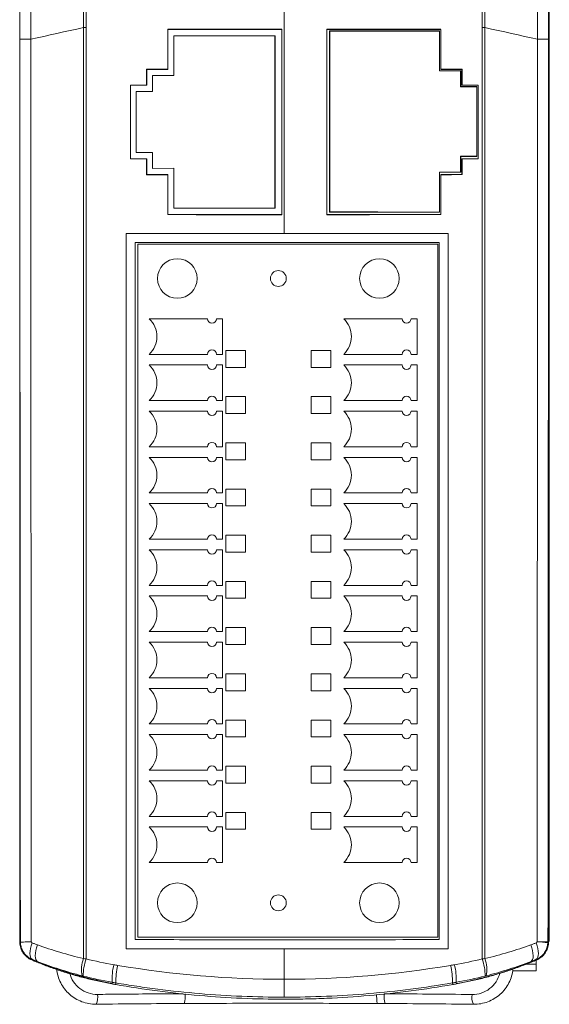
# Model space of a CAD drawing. Header units: millimetres. Extents: x 97 to 538, y 57 to 365.
# Tile 8 of 44: x 260 to 300, y 145 to 219. Entities that reach past the tile are written whole.
import ezdxf

# ---------------------------------------------------------------- set-up
doc = ezdxf.new("R2010")
doc.units = ezdxf.units.MM

msp = doc.modelspace()

# ---------------------------------------------------------------- linework, layer by layer
at = {"color": 7, "linetype": 'Continuous', "lineweight": 15}
for p, q in [((300.313, 223.267), (300.313, 149.355)), ((280.244, 202.992), (280.244, 219.775)), ((265.047, 218.59), (265.246, 218.59)), ((265.047, 148.049), (265.047, 218.59)), ((265.246, 218.59), (265.246, 148.032)), ((295.242, 148.032), (295.242, 218.59)), ((295.242, 218.59), (295.441, 218.59)), ((295.441, 218.59), (295.441, 148.049)), ((271.424, 218.455), (271.424, 215.43)), ((271.438, 218.441), (271.424, 218.455)), ((280.058, 218.447), (271.438, 218.441)), ((271.438, 218.441), (271.438, 215.416)), ((271.885, 217.971), (279.568, 217.962)), ((271.885, 214.946), (271.885, 217.971)), ((279.536, 217.962), (279.536, 204.906)), ((279.568, 217.962), (279.568, 204.906)), ((280.058, 218.447), (280.071, 218.459)), ((280.058, 204.421), (280.058, 218.447)), ((280.071, 204.409), (280.071, 218.459)), ((283.471, 218.458), (283.471, 204.409)), ((283.483, 218.447), (283.471, 218.458)), ((283.483, 218.447), (283.483, 204.421)), ((292.103, 218.441), (283.483, 218.447)), ((292.011, 218.334), (283.682, 218.329)), ((283.693, 218.317), (283.682, 218.329)), ((283.682, 218.329), (283.682, 204.605)), ((283.692, 204.615), (283.693, 218.317)), ((292.001, 218.323), (292.011, 218.334)), ((292.001, 218.323), (292.001, 215.298)), ((292.011, 215.309), (292.011, 218.334)), ((292.103, 218.441), (292.114, 218.452)), ((292.103, 215.416), (292.103, 218.441)), ((292.114, 215.427), (292.114, 218.452)), ((269.826, 215.429), (269.826, 214.229)), ((269.839, 215.415), (269.826, 215.429)), ((271.438, 215.416), (269.839, 215.415)), ((269.839, 215.415), (269.839, 214.215)), ((270.279, 214.948), (271.885, 214.946)), ((270.279, 213.748), (270.279, 214.948)), ((271.438, 215.416), (271.424, 215.43)), ((292.001, 215.298), (292.011, 215.309)), ((293.612, 215.31), (292.011, 215.309)), ((292.103, 215.416), (292.114, 215.427)), ((293.702, 215.415), (292.103, 215.416)), ((293.603, 215.3), (293.612, 215.31)), ((293.603, 215.3), (293.603, 214.1)), ((293.612, 214.11), (293.612, 215.31)), ((293.702, 215.415), (293.712, 215.425)), ((293.702, 214.215), (293.702, 215.415)), ((293.712, 214.225), (293.712, 215.425)), ((268.597, 214.227), (268.597, 208.64)), ((268.61, 214.215), (268.597, 214.227)), ((269.839, 214.215), (268.61, 214.215)), ((268.61, 214.215), (268.61, 208.653)), ((269.839, 214.215), (269.826, 214.229)), ((293.603, 214.1), (293.612, 214.11)), ((294.842, 214.11), (293.612, 214.11)), ((293.702, 214.215), (293.712, 214.225)), ((294.931, 214.215), (293.702, 214.215)), ((294.835, 214.102), (294.834, 208.83)), ((294.835, 214.102), (294.842, 214.11)), ((294.842, 208.823), (294.842, 214.11)), ((294.931, 214.215), (294.94, 214.224)), ((294.931, 208.653), (294.931, 214.215)), ((294.94, 208.644), (294.94, 214.224)), ((269.044, 213.749), (270.279, 213.748)), ((269.044, 209.118), (269.044, 213.749)), ((270.279, 209.12), (269.044, 209.118)), ((270.279, 207.92), (270.279, 209.12)), ((268.61, 208.653), (268.597, 208.64)), ((268.61, 208.653), (269.839, 208.652)), ((269.839, 208.652), (269.826, 208.639)), ((269.826, 208.639), (269.826, 207.439)), ((269.839, 208.652), (269.839, 207.452)), ((293.603, 208.832), (293.603, 207.632)), ((293.603, 208.832), (293.611, 208.824)), ((293.611, 207.624), (293.611, 208.824)), ((293.611, 208.824), (294.842, 208.823)), ((293.702, 208.652), (294.931, 208.653)), ((293.702, 207.452), (293.702, 208.652)), ((293.702, 208.652), (293.712, 208.643)), ((293.712, 207.443), (293.712, 208.643)), ((294.834, 208.83), (294.842, 208.823)), ((294.931, 208.653), (294.94, 208.644)), ((269.839, 207.452), (269.826, 207.439)), ((269.839, 207.452), (271.438, 207.451)), ((271.885, 207.922), (270.279, 207.92)), ((271.438, 207.451), (271.424, 207.438)), ((271.424, 207.438), (271.424, 204.413)), ((271.438, 207.451), (271.438, 204.426)), ((271.885, 204.897), (271.885, 207.922)), ((292.001, 207.634), (292.001, 204.609)), ((292.001, 207.634), (292.01, 207.625)), ((292.01, 207.625), (293.611, 207.624)), ((292.01, 204.6), (292.01, 207.625)), ((292.103, 207.451), (293.702, 207.452)), ((292.103, 204.426), (292.103, 207.451)), ((292.103, 207.451), (292.114, 207.441)), ((292.114, 204.416), (292.114, 207.441)), ((293.603, 207.632), (293.611, 207.624)), ((293.702, 207.452), (293.712, 207.443)), ((271.438, 204.426), (271.424, 204.413)), ((271.438, 204.426), (280.058, 204.421)), ((279.568, 204.906), (271.885, 204.897)), ((280.058, 204.421), (280.071, 204.409)), ((283.483, 204.421), (283.471, 204.409)), ((283.483, 204.421), (292.103, 204.426)), ((283.692, 204.615), (283.682, 204.605)), ((283.682, 204.605), (292.01, 204.6)), ((292.001, 204.609), (292.01, 204.6)), ((292.103, 204.426), (292.114, 204.416)), ((300.318, 205.068), (300.313, 205.068)), ((300.313, 204.616), (300.318, 204.616)), ((268.271, 202.992), (280.244, 202.992)), ((268.271, 148.792), (268.271, 202.992)), ((280.244, 202.992), (292.671, 202.992)), ((292.671, 202.992), (292.671, 148.792)), ((268.964, 149.486), (268.964, 202.298)), ((291.873, 202.177), (269.173, 202.177)), ((269.173, 202.177), (269.173, 149.677)), ((291.873, 149.677), (291.873, 202.177)), ((291.976, 202.298), (291.976, 149.486)), ((274.437, 196.524), (270.021, 196.524)), ((275.574, 196.524), (275.119, 196.524)), ((275.574, 193.825), (275.574, 196.524)), ((289.167, 196.524), (284.751, 196.524)), ((290.304, 196.524), (289.849, 196.524)), ((290.304, 193.825), (290.304, 196.524)), ((277.313, 194.123), (275.828, 194.123)), ((275.828, 194.123), (275.828, 192.844)), ((277.313, 192.844), (277.313, 194.123)), ((282.298, 194.123), (282.298, 192.844)), ((283.782, 194.123), (282.298, 194.123)), ((283.782, 192.844), (283.782, 194.123)), ((270.021, 193.825), (274.437, 193.825)), ((275.119, 193.825), (275.574, 193.825)), ((284.751, 193.825), (289.167, 193.825)), ((289.849, 193.825), (290.304, 193.825)), ((274.437, 193.024), (270.021, 193.024)), ((275.574, 193.024), (275.119, 193.024)), ((275.574, 190.325), (275.574, 193.024)), ((275.828, 192.844), (277.313, 192.844)), ((282.298, 192.844), (283.782, 192.844)), ((289.167, 193.024), (284.751, 193.024)), ((290.304, 193.024), (289.849, 193.024)), ((290.304, 190.325), (290.304, 193.024)), ((270.021, 190.325), (274.437, 190.325)), ((275.119, 190.325), (275.574, 190.325)), ((275.828, 190.623), (275.828, 189.344)), ((277.313, 190.623), (275.828, 190.623)), ((277.313, 189.344), (277.313, 190.623)), ((282.298, 190.623), (282.298, 189.344)), ((283.782, 190.623), (282.298, 190.623)), ((283.782, 189.344), (283.782, 190.623)), ((284.751, 190.325), (289.167, 190.325)), ((289.849, 190.325), (290.304, 190.325)), ((274.437, 189.524), (270.021, 189.524)), ((275.574, 189.524), (275.119, 189.524)), ((275.574, 186.825), (275.574, 189.524)), ((289.167, 189.524), (284.751, 189.524)), ((290.304, 189.524), (289.849, 189.524)), ((290.304, 186.825), (290.304, 189.524)), ((275.828, 189.344), (277.313, 189.344)), ((282.298, 189.344), (283.782, 189.344)), ((270.021, 186.825), (274.437, 186.825)), ((275.119, 186.825), (275.574, 186.825)), ((277.313, 187.123), (275.828, 187.123)), ((275.828, 187.123), (275.828, 185.844)), ((277.313, 185.844), (277.313, 187.123)), ((283.782, 187.123), (282.298, 187.123)), ((282.298, 187.123), (282.298, 185.844)), ((283.782, 185.844), (283.782, 187.123)), ((284.751, 186.825), (289.167, 186.825)), ((289.849, 186.825), (290.304, 186.825)), ((274.437, 186.024), (270.021, 186.024)), ((275.574, 186.024), (275.119, 186.024)), ((275.574, 183.325), (275.574, 186.024)), ((275.828, 185.844), (277.313, 185.844)), ((282.298, 185.844), (283.782, 185.844)), ((289.167, 186.024), (284.751, 186.024)), ((290.304, 186.024), (289.849, 186.024)), ((290.304, 183.325), (290.304, 186.024)), ((277.313, 183.623), (275.828, 183.623)), ((275.828, 183.623), (275.828, 182.344)), ((277.313, 182.344), (277.313, 183.623)), ((282.298, 183.623), (282.298, 182.344)), ((283.782, 183.623), (282.298, 183.623)), ((283.782, 182.344), (283.782, 183.623)), ((270.021, 183.325), (274.437, 183.325)), ((275.119, 183.325), (275.574, 183.325)), ((284.751, 183.325), (289.167, 183.325)), ((289.849, 183.325), (290.304, 183.325)), ((274.437, 182.524), (270.021, 182.524)), ((275.574, 182.524), (275.119, 182.524)), ((275.574, 179.825), (275.574, 182.524)), ((275.828, 182.344), (277.313, 182.344)), ((282.298, 182.344), (283.782, 182.344)), ((289.167, 182.524), (284.751, 182.524)), ((290.304, 182.524), (289.849, 182.524)), ((290.304, 179.825), (290.304, 182.524)), ((270.021, 179.825), (274.437, 179.825)), ((275.119, 179.825), (275.574, 179.825)), ((275.828, 180.123), (275.828, 178.844)), ((277.313, 180.123), (275.828, 180.123)), ((277.313, 178.844), (277.313, 180.123)), ((283.782, 180.123), (282.298, 180.123)), ((282.298, 180.123), (282.298, 178.844)), ((283.782, 178.844), (283.782, 180.123)), ((284.751, 179.825), (289.167, 179.825)), ((289.849, 179.825), (290.304, 179.825)), ((274.437, 179.024), (270.021, 179.024)), ((275.574, 179.024), (275.119, 179.024)), ((275.574, 176.325), (275.574, 179.024)), ((275.828, 178.844), (277.313, 178.844)), ((282.298, 178.844), (283.782, 178.844)), ((289.167, 179.024), (284.751, 179.024)), ((290.304, 179.024), (289.849, 179.024)), ((290.304, 176.325), (290.304, 179.024)), ((270.021, 176.325), (274.437, 176.325)), ((275.119, 176.325), (275.574, 176.325)), ((275.828, 176.623), (275.828, 175.344)), ((277.313, 176.623), (275.828, 176.623)), ((277.313, 175.344), (277.313, 176.623)), ((283.782, 176.623), (282.298, 176.623)), ((282.298, 176.623), (282.298, 175.344)), ((283.782, 175.344), (283.782, 176.623)), ((284.751, 176.325), (289.167, 176.325)), ((289.849, 176.325), (290.304, 176.325)), ((274.437, 175.524), (270.021, 175.524)), ((275.574, 175.524), (275.119, 175.524)), ((275.574, 172.825), (275.574, 175.524)), ((275.828, 175.344), (277.313, 175.344)), ((282.298, 175.344), (283.782, 175.344)), ((289.167, 175.524), (284.751, 175.524)), ((290.304, 175.524), (289.849, 175.524)), ((290.304, 172.825), (290.304, 175.524)), ((277.313, 173.123), (275.828, 173.123)), ((275.828, 173.123), (275.828, 171.844)), ((277.313, 171.844), (277.313, 173.123)), ((283.782, 173.123), (282.298, 173.123)), ((282.298, 173.123), (282.298, 171.844)), ((283.782, 171.844), (283.782, 173.123)), ((270.021, 172.825), (274.437, 172.825)), ((275.119, 172.825), (275.574, 172.825)), ((284.751, 172.825), (289.167, 172.825)), ((289.849, 172.825), (290.304, 172.825)), ((274.437, 172.024), (270.021, 172.024)), ((275.574, 172.024), (275.119, 172.024)), ((275.574, 169.325), (275.574, 172.024)), ((275.828, 171.844), (277.313, 171.844)), ((282.298, 171.844), (283.782, 171.844)), ((289.167, 172.024), (284.751, 172.024)), ((290.304, 172.024), (289.849, 172.024)), ((290.304, 169.325), (290.304, 172.024)), ((277.313, 169.623), (275.828, 169.623)), ((275.828, 169.623), (275.828, 168.344)), ((277.313, 168.344), (277.313, 169.623)), ((283.782, 169.623), (282.298, 169.623)), ((282.298, 169.623), (282.298, 168.344)), ((283.782, 168.344), (283.782, 169.623)), ((270.021, 169.325), (274.437, 169.325)), ((275.119, 169.325), (275.574, 169.325)), ((284.751, 169.325), (289.167, 169.325)), ((289.849, 169.325), (290.304, 169.325)), ((274.437, 168.524), (270.021, 168.524)), ((275.574, 168.524), (275.119, 168.524)), ((275.574, 165.825), (275.574, 168.524)), ((275.828, 168.344), (277.313, 168.344)), ((282.298, 168.344), (283.782, 168.344)), ((289.167, 168.524), (284.751, 168.524)), ((290.304, 168.524), (289.849, 168.524)), ((290.304, 165.825), (290.304, 168.524)), ((270.021, 165.825), (274.437, 165.825)), ((275.119, 165.825), (275.574, 165.825)), ((277.313, 166.123), (275.828, 166.123)), ((275.828, 166.123), (275.828, 164.844)), ((277.313, 164.844), (277.313, 166.123)), ((283.782, 166.123), (282.298, 166.123)), ((282.298, 166.123), (282.298, 164.844)), ((283.782, 164.844), (283.782, 166.123)), ((284.751, 165.825), (289.167, 165.825)), ((289.849, 165.825), (290.304, 165.825)), ((274.437, 165.024), (270.021, 165.024)), ((275.574, 165.024), (275.119, 165.024)), ((275.574, 162.325), (275.574, 165.024)), ((289.167, 165.024), (284.751, 165.024)), ((290.304, 165.024), (289.849, 165.024)), ((290.304, 162.325), (290.304, 165.024)), ((275.828, 164.844), (277.313, 164.844)), ((282.298, 164.844), (283.782, 164.844)), ((277.313, 162.623), (275.828, 162.623)), ((275.828, 162.623), (275.828, 161.344)), ((277.313, 161.344), (277.313, 162.623)), ((283.782, 162.623), (282.298, 162.623)), ((282.298, 162.623), (282.298, 161.344)), ((283.782, 161.344), (283.782, 162.623)), ((270.021, 162.325), (274.437, 162.325)), ((275.119, 162.325), (275.574, 162.325)), ((284.751, 162.325), (289.167, 162.325)), ((289.849, 162.325), (290.304, 162.325)), ((274.437, 161.524), (270.021, 161.524)), ((275.574, 161.524), (275.119, 161.524)), ((275.574, 158.825), (275.574, 161.524)), ((275.828, 161.344), (277.313, 161.344)), ((282.298, 161.344), (283.782, 161.344)), ((289.167, 161.524), (284.751, 161.524)), ((290.304, 161.524), (289.849, 161.524)), ((290.304, 158.825), (290.304, 161.524)), ((277.313, 159.123), (275.828, 159.123)), ((275.828, 159.123), (275.828, 157.844)), ((277.313, 157.844), (277.313, 159.123)), ((283.782, 159.123), (282.298, 159.123)), ((282.298, 159.123), (282.298, 157.844)), ((283.782, 157.844), (283.782, 159.123)), ((270.021, 158.825), (274.437, 158.825)), ((275.119, 158.825), (275.574, 158.825)), ((284.751, 158.825), (289.167, 158.825)), ((289.849, 158.825), (290.304, 158.825)), ((274.437, 158.024), (270.021, 158.024)), ((275.574, 158.024), (275.119, 158.024)), ((275.574, 155.325), (275.574, 158.024)), ((275.828, 157.844), (277.313, 157.844)), ((282.298, 157.844), (283.782, 157.844)), ((289.167, 158.024), (284.751, 158.024)), ((290.304, 158.024), (289.849, 158.024)), ((290.304, 155.325), (290.304, 158.024)), ((270.021, 155.325), (274.437, 155.325)), ((275.119, 155.325), (275.574, 155.325)), ((284.751, 155.325), (289.167, 155.325)), ((289.849, 155.325), (290.304, 155.325)), ((300.318, 154.132), (300.313, 154.132)), ((260.221, 149.254), (260.22, 149.289)), ((260.27, 149.291), (260.27, 149.291)), ((269.173, 149.677), (291.873, 149.677)), ((300.217, 149.257), (300.267, 149.254)), ((300.219, 149.325), (300.268, 149.324)), ((280.244, 148.792), (268.271, 148.792)), ((280.244, 146.48), (280.244, 148.792)), ((292.671, 148.792), (280.244, 148.792)), ((261.155, 147.997), (261.133, 147.944)), ((261.544, 147.841), (261.521, 147.782)), ((298.944, 147.841), (298.967, 147.782)), ((299.313, 147.926), (299.313, 147.621)), ((299.356, 147.944), (299.334, 147.997)), ((297.547, 147.129), (299.313, 147.129)), ((298.514, 147.621), (299.313, 147.621)), ((299.313, 147.621), (299.313, 147.129)), ((267.212, 146.254), (267.191, 146.136)), ((280.244, 145.13), (280.244, 146.48)), ((293.276, 146.254), (293.297, 146.136)), ((295.074, 146.535), (295.108, 146.543)), ((295.166, 146.558), (295.11, 146.544)), ((295.359, 146.606), (295.391, 146.614)), ((295.638, 146.679), (295.691, 146.693)), ((267.506, 146.204), (267.486, 146.083)), ((292.982, 146.204), (293.002, 146.083))]:
    msp.add_line(p, q, dxfattribs=at)
at = {"color": 7, "linetype": 'Continuous', "lineweight": 15, "flags": 128}
for points in [[(265.047, 218.59), (264.537, 218.476), (264.03, 218.363), (263.525, 218.251), (263.025, 218.138), (262.528, 218.027), (262.035, 217.916), (261.547, 217.805), (261.064, 217.696)], [(295.441, 218.59), (295.951, 218.476), (296.459, 218.363), (296.963, 218.251), (297.464, 218.138), (297.961, 218.027), (298.453, 217.916), (298.941, 217.805), (299.425, 217.696)], [(261.064, 217.696), (260.891, 217.696), (260.733, 217.696), (260.592, 217.696), (260.471, 217.696), (260.374, 217.696), (260.301, 217.696), (260.255, 217.696), (260.236, 217.696)], [(300.252, 217.696), (300.233, 217.696), (300.187, 217.696), (300.114, 217.696), (300.017, 217.696), (299.896, 217.696), (299.756, 217.696), (299.597, 217.696), (299.425, 217.696)], [(260.22, 149.289), (260.256, 149.29), (260.27, 149.291)], [(260.271, 149.257), (260.271, 149.257), (260.27, 149.291)], [(261.155, 147.997), (261.087, 148.053), (261.038, 148.146), (261.008, 148.273), (260.999, 148.428), (261.01, 148.609), (261.041, 148.809), (261.092, 149.022), (261.161, 149.242)], [(299.334, 147.997), (299.401, 148.053), (299.45, 148.146), (299.48, 148.273), (299.489, 148.428), (299.478, 148.609), (299.447, 148.809), (299.396, 149.022), (299.328, 149.242)], [(261.544, 147.841), (261.48, 147.896), (261.433, 147.988), (261.405, 148.114), (261.397, 148.271), (261.409, 148.453), (261.441, 148.655), (261.492, 148.871), (261.56, 149.094)], [(298.944, 147.841), (299.008, 147.896), (299.056, 147.988), (299.084, 148.114), (299.092, 148.271), (299.079, 148.453), (299.047, 148.655), (298.997, 148.871), (298.929, 149.094)]]:
    msp.add_lwpolyline(points, dxfattribs=at)
at = {"color": 7, "linetype": 'Continuous', "lineweight": 15}
for centre, radius in [((272.155, 199.577), 1.5), ((287.455, 199.577), 1.5), ((279.805, 199.577), 0.6), ((272.155, 152.277), 1.5), ((287.455, 152.277), 1.5), ((279.805, 152.277), 0.6)]:
    msp.add_circle(centre, radius, dxfattribs=at)
for centre, radius, start, end in [((268.753, 195.175), 1.851, 313.2051, 46.7949), ((274.778, 196.531), 0.341, 181.19335, 358.80665), ((283.483, 195.175), 1.851, 313.2051, 46.7949), ((289.508, 196.531), 0.341, 181.19335, 358.80665), ((274.778, 193.818), 0.341, 1.25205, 178.74795), ((289.508, 193.818), 0.341, 1.25205, 178.74795), ((268.753, 191.675), 1.851, 313.2051, 46.7949), ((274.778, 193.031), 0.341, 181.19335, 358.80665), ((283.483, 191.675), 1.851, 313.2051, 46.7949), ((289.508, 193.031), 0.341, 181.19335, 358.80665), ((274.778, 190.318), 0.341, 1.25205, 178.74795), ((289.508, 190.318), 0.341, 1.25205, 178.74795), ((268.753, 188.175), 1.851, 313.2051, 46.7949), ((274.778, 189.531), 0.341, 181.19335, 358.80665), ((283.483, 188.175), 1.851, 313.2051, 46.7949), ((289.508, 189.531), 0.341, 181.19335, 358.80665), ((274.778, 186.818), 0.341, 1.25205, 178.74795), ((289.508, 186.818), 0.341, 1.25205, 178.74795), ((268.753, 184.675), 1.851, 313.2051, 46.7949), ((274.778, 186.031), 0.341, 181.19335, 358.80665), ((283.483, 184.675), 1.851, 313.2051, 46.7949), ((289.508, 186.031), 0.341, 181.19335, 358.80665), ((274.778, 183.318), 0.341, 1.25205, 178.74795), ((289.508, 183.318), 0.341, 1.25205, 178.74795), ((268.753, 181.175), 1.851, 313.2051, 46.7949), ((274.778, 182.531), 0.341, 181.19335, 358.80665), ((283.483, 181.175), 1.851, 313.2051, 46.7949), ((289.508, 182.531), 0.341, 181.19335, 358.80665), ((274.778, 179.818), 0.341, 1.25205, 178.74795), ((289.508, 179.818), 0.341, 1.25205, 178.74795), ((268.753, 177.675), 1.851, 313.2051, 46.7949), ((274.778, 179.031), 0.341, 181.19335, 358.80665), ((283.483, 177.675), 1.851, 313.2051, 46.7949), ((289.508, 179.031), 0.341, 181.19335, 358.80665), ((274.778, 176.318), 0.341, 1.25205, 178.74795), ((289.508, 176.318), 0.341, 1.25205, 178.74795), ((268.753, 174.175), 1.851, 313.2051, 46.7949), ((274.778, 175.531), 0.341, 181.19335, 358.80665), ((283.483, 174.175), 1.851, 313.2051, 46.7949), ((289.508, 175.531), 0.341, 181.19335, 358.80665), ((274.778, 172.818), 0.341, 1.25205, 178.74795), ((289.508, 172.818), 0.341, 1.25205, 178.74795), ((268.753, 170.675), 1.851, 313.2051, 46.7949), ((274.778, 172.031), 0.341, 181.19335, 358.80665), ((283.483, 170.675), 1.851, 313.2051, 46.7949), ((289.508, 172.031), 0.341, 181.19335, 358.80665), ((274.778, 169.318), 0.341, 1.25205, 178.74795), ((289.508, 169.318), 0.341, 1.25205, 178.74795), ((268.753, 167.175), 1.851, 313.2051, 46.7949), ((274.778, 168.531), 0.341, 181.19335, 358.80665), ((283.483, 167.175), 1.851, 313.2051, 46.7949), ((289.508, 168.531), 0.341, 181.19335, 358.80665), ((274.778, 165.818), 0.341, 1.25205, 178.74795), ((289.508, 165.818), 0.341, 1.25205, 178.74795), ((268.753, 163.675), 1.851, 313.2051, 46.7949), ((274.778, 165.031), 0.341, 181.19335, 358.80665), ((283.483, 163.675), 1.851, 313.2051, 46.7949), ((289.508, 165.031), 0.341, 181.19335, 358.80665), ((274.778, 162.318), 0.341, 1.25205, 178.74795), ((289.508, 162.318), 0.341, 1.25205, 178.74795), ((268.753, 160.175), 1.851, 313.2051, 46.7949), ((274.778, 161.531), 0.341, 181.19335, 358.80665), ((283.483, 160.175), 1.851, 313.2051, 46.7949), ((289.508, 161.531), 0.341, 181.19335, 358.80665), ((274.778, 158.818), 0.341, 1.25205, 178.74795), ((289.508, 158.818), 0.341, 1.25205, 178.74795), ((268.753, 156.675), 1.851, 313.2051, 46.7949), ((274.778, 158.031), 0.341, 181.19335, 358.80665), ((283.483, 156.675), 1.851, 313.2051, 46.7949), ((289.508, 158.031), 0.341, 181.19335, 358.80665), ((274.778, 155.318), 0.341, 1.25205, 178.74795), ((289.508, 155.318), 0.341, 1.25205, 178.74795), ((299.082, 140.08), 9.247, 82.95067, 88.10186), ((299.082, -344.631), 493.957, 89.86816, 89.96444), ((267.009, 147.248), 2.119, 157.78573, 193.78251), ((269.489, 146.622), 4.471, 161.62173, 178.67711), ((290.999, 146.622), 4.471, 1.32315, 18.37865), ((293.479, 147.248), 2.119, 346.21723, 22.2142), ((272.355, 146.392), 5.145, 166.60455, 181.52756), ((272.765, 146.342), 5.261, 166.90291, 181.50314), ((287.723, 146.342), 5.261, 358.49661, 13.09734), ((288.133, 146.392), 5.145, 358.47195, 13.39594), ((264.974, 145.13), 1.157, 332.43887, 10.27122), ((270.675, 145.182), 2.072, 345.11221, 5.80213), ((289.732, 145.178), 1.928, 173.76845, 196.03731), ((295.565, 145.123), 1.118, 169.37708, 208.65334)]:
    msp.add_arc(centre, radius, start, end, dxfattribs=at)
for centre, major_axis, ratio, start_param, end_param in [((280.244, 215.275), (182.428, 0), 0.017455, 1.571748, 1.619162), ((280.244, 215.275), (182.428, 0), 0.017455, 1.505684, 1.553106), ((280.293, 221.765), (182.428, -0.011), 0.0189, 4.731031, 4.776617), ((280.244, 212.25), (182.428, 0), 0.017455, 1.619162, 1.627937), ((280.292, 218.74), (182.428, -0.011), 0.0189, 4.776617, 4.785419), ((280.244, 212.25), (182.428, 0), 0.017455, 1.496903, 1.505684), ((280.244, 211.05), (182.428, 0), 0.017455, 1.627937, 1.634684), ((280.292, 217.54), (182.428, -0.011), 0.0189, 4.785419, 4.79219), ((280.244, 211.05), (182.428, 0), 0.017455, 1.49015, 1.496903), ((280.244, 211.818), (182.428, 0), 0.017455, 4.648501, 4.655248), ((280.292, 205.92), (182.428, -0.011), 0.01601, 1.490995, 1.497767), ((280.244, 211.818), (182.428, 0), 0.017455, 4.786282, 4.793035), ((280.244, 210.618), (182.428, 0), 0.017455, 4.655248, 4.664023), ((280.292, 204.72), (182.428, -0.011), 0.01601, 1.497767, 1.506568), ((280.244, 210.618), (182.428, 0), 0.017455, 4.777501, 4.786282), ((280.244, 207.593), (182.428, 0), 0.017455, 4.664023, 4.711438), ((280.244, 207.593), (182.428, 0), 0.017455, 4.73008, 4.777501), ((280.291, 201.695), (182.428, -0.011), 0.01601, 1.506568, 1.552154), ((279.987, 137.086), (99.488, 0), 0.076232, 1.644333, 1.711854), ((279.987, 137.086), (99.488, 0), 0.076232, 1.423544, 1.491393)]:
    msp.add_ellipse(centre, major_axis=major_axis, ratio=ratio, start_param=start_param, end_param=end_param, dxfattribs=at)
for points in [[(260.22, 149.289), (260.22, 198.597), (260.22, 247.957), (260.22, 297.266)], [(300.268, 297.266), (300.268, 247.969), (300.268, 198.62), (300.268, 149.324)], [(265.047, 218.59), (265.048, 219.576), (265.043, 220.562), (265.032, 221.548)], [(265.231, 221.501), (265.241, 220.531), (265.246, 219.56), (265.246, 218.59)], [(295.242, 218.59), (295.242, 219.56), (295.248, 220.531), (295.257, 221.501)], [(295.456, 221.548), (295.446, 220.562), (295.441, 219.576), (295.441, 218.59)], [(260.27, 149.291), (260.249, 172.092), (260.238, 194.894), (260.236, 217.696)], [(261.064, 217.696), (261.065, 194.905), (261.077, 172.114), (261.1, 149.324)], [(299.389, 149.326), (299.411, 172.116), (299.423, 194.906), (299.425, 217.696)], [(300.252, 217.696), (300.251, 194.905), (300.239, 172.115), (300.219, 149.325)], [(300.318, 205.068), (300.318, 204.941), (300.318, 204.775), (300.318, 204.616)], [(300.318, 154.132), (300.317, 153.105), (300.318, 152.029), (300.318, 150.935)], [(300.318, 154.132), (300.318, 154.151), (300.318, 154.171), (300.318, 154.19)], [(299.388, 149.321), (299.389, 149.323), (299.389, 149.324), (299.389, 149.326)], [(300.268, 149.324), (300.268, 149.301), (300.268, 149.278), (300.267, 149.254)], [(261.56, 149.094), (262.673, 148.689), (263.84, 148.336), (265.047, 148.049)], [(295.441, 148.049), (296.648, 148.336), (297.815, 148.689), (298.929, 149.094)], [(261.155, 147.997), (261.032, 148.048), (260.915, 148.117), (260.811, 148.2)], [(261.133, 147.944), (261.262, 147.889), (261.391, 147.835), (261.521, 147.782)], [(267.24, 146.168), (265.141, 146.545), (263.125, 147.15), (261.186, 147.974)], [(264.951, 146.743), (263.772, 147.045), (262.631, 147.416), (261.544, 147.841)], [(265.047, 148.049), (265.113, 148.043), (265.179, 148.038), (265.246, 148.032)], [(265.246, 148.032), (265.941, 147.855), (266.642, 147.706), (267.35, 147.584)], [(293.138, 147.584), (293.846, 147.706), (294.547, 147.855), (295.242, 148.032)], [(299.4, 147.974), (297.46, 147.15), (295.444, 146.545), (293.346, 146.168)], [(295.242, 148.032), (295.309, 148.038), (295.375, 148.043), (295.441, 148.049)], [(298.944, 147.841), (297.857, 147.416), (296.716, 147.045), (295.537, 146.743)], [(298.967, 147.782), (299.097, 147.835), (299.227, 147.889), (299.356, 147.944)], [(267.35, 147.584), (267.447, 147.567), (267.544, 147.55), (267.642, 147.534)], [(267.642, 147.534), (271.808, 146.832), (276.009, 146.48), (280.244, 146.48)], [(280.244, 146.48), (284.471, 146.48), (288.689, 146.833), (292.847, 147.534)], [(265.019, 146.726), (264.996, 146.731), (264.974, 146.737), (264.951, 146.743)], [(267.212, 146.254), (266.475, 146.383), (265.743, 146.54), (265.019, 146.726)], [(295.469, 146.726), (294.745, 146.54), (294.013, 146.383), (293.276, 146.254)], [(295.537, 146.743), (295.515, 146.737), (295.492, 146.731), (295.469, 146.726)], [(267.191, 146.136), (267.289, 146.118), (267.387, 146.1), (267.486, 146.083)], [(293.002, 146.083), (293.101, 146.1), (293.199, 146.118), (293.297, 146.136)], [(287.815, 145.388), (290.036, 145.374), (292.253, 145.355), (294.467, 145.329)]]:
    msp.add_open_spline(points, degree=3, dxfattribs=at)
for points, knots in [([(260.236, 217.696), (260.236, 221.487), (260.236, 225.279), (260.239, 232.861), (260.241, 236.652), (260.244, 240.442)], [0, 0, 0, 0, 0.5, 0.5, 1, 1, 1, 1]), ([(261.136, 240.414), (261.109, 236.629), (261.09, 232.843), (261.068, 225.27), (261.064, 221.483), (261.064, 217.696)], [0, 0, 0, 0, 0.5, 0.5, 1, 1, 1, 1]), ([(299.425, 217.696), (299.424, 221.483), (299.42, 225.27), (299.398, 232.843), (299.379, 236.629), (299.352, 240.414)], [0, 0, 0, 0, 0.5, 0.5, 1, 1, 1, 1]), ([(300.244, 240.442), (300.247, 236.652), (300.249, 232.861), (300.252, 225.279), (300.252, 221.487), (300.252, 217.696)], [0, 0, 0, 0, 0.5, 0.5, 1, 1, 1, 1]), ([(300.318, 221.087), (300.318, 221.012), (300.318, 220.11), (300.318, 218.399), (300.318, 215.971), (300.318, 213.62), (300.318, 211.354), (300.318, 209.173), (300.318, 207.058), (300.318, 205.732), (300.318, 205.068)], [0, 0, 0, 0, 0.012885, 0.15564, 0.297416, 0.440171, 0.578256, 0.716342, 0.858171, 1, 1, 1, 1]), ([(300.318, 204.616), (300.318, 195.966), (300.318, 187.424), (300.318, 170.56), (300.318, 162.277), (300.318, 154.19)], [0, 0, 0, 0, 0.5, 0.5, 1, 1, 1, 1]), ([(268.964, 202.298), (270.424, 202.3), (271.884, 202.301), (273.344, 202.302), (274.494, 202.303), (275.644, 202.303), (276.794, 202.304), (277.944, 202.304), (279.094, 202.304), (280.244, 202.304)], [0.00010004, 0.00010004, 0.00010004, 0.00010004, 0.00447942, 0.00447942, 0.00447942, 0.00792954, 0.00792954, 0.00792954, 0.01137966, 0.01137966, 0.01137966, 0.01137966]), ([(280.244, 202.304), (281.749, 202.304), (283.253, 202.304), (284.758, 202.303), (285.978, 202.303), (287.198, 202.302), (288.418, 202.301), (289.604, 202.3), (290.79, 202.299), (291.976, 202.298)], [0, 0, 0, 0, 0.00451376, 0.00451376, 0.00451376, 0.00817433, 0.00817433, 0.00817433, 0.01173215, 0.01173215, 0.01173215, 0.01173215]), ([(261.133, 147.944), (261.004, 147.999), (260.885, 148.07), (260.669, 148.245), (260.572, 148.349), (260.412, 148.577), (260.347, 148.705), (260.255, 148.97), (260.228, 149.111), (260.221, 149.254)], [0, 0, 0, 0, 0.25, 0.25, 0.5, 0.5, 0.75, 0.75, 1, 1, 1, 1]), ([(260.27, 149.291), (260.273, 149.292), (260.295, 149.294), (260.375, 149.298), (260.432, 149.301), (260.578, 149.307), (260.667, 149.31), (260.867, 149.317), (260.981, 149.32), (261.1, 149.324)], [0, 0, 0, 0, 0.25, 0.25, 0.5, 0.5, 0.75, 0.75, 1, 1, 1, 1]), ([(260.811, 148.2), (260.731, 148.264), (260.657, 148.337), (260.529, 148.495), (260.474, 148.58), (260.381, 148.762), (260.344, 148.858), (260.292, 149.054), (260.275, 149.154), (260.271, 149.257)], [0, 0, 0, 0, 0.25, 0.25, 0.5, 0.5, 0.75, 0.75, 1, 1, 1, 1]), ([(261.1, 149.324), (261.1, 149.322), (261.1, 149.321), (261.1, 149.32), (261.1, 149.31), (261.103, 149.3), (261.107, 149.291), (261.107, 149.29), (261.108, 149.29), (261.108, 149.29), (261.113, 149.28), (261.119, 149.27), (261.127, 149.263), (261.137, 149.253), (261.148, 149.246), (261.161, 149.242)], [0, 0, 0, 0, 0.0000033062, 0.0000033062, 0.0000033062, 0.0000344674, 0.0000344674, 0.0000344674, 0.0000354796, 0.0000354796, 0.0000354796, 0.0000705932, 0.0000705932, 0.0000705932, 0.0001130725, 0.0001130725, 0.0001130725, 0.0001130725]), ([(261.161, 149.242), (261.196, 149.228), (261.231, 149.215), (261.266, 149.202), (261.301, 149.189), (261.336, 149.176), (261.371, 149.163), (261.434, 149.139), (261.497, 149.116), (261.56, 149.094)], [0, 0, 0, 0, 0.0001202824, 0.0001202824, 0.0001202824, 0.0002405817, 0.0002405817, 0.0002405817, 0.0004544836, 0.0004544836, 0.0004544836, 0.0004544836]), ([(280.244, 149.48), (278.751, 149.48), (277.258, 149.48), (275.765, 149.481), (274.612, 149.481), (273.46, 149.482), (272.307, 149.483), (271.193, 149.484), (270.079, 149.485), (268.964, 149.486)], [0, 0, 0, 0, 0.00447942, 0.00447942, 0.00447942, 0.00793663, 0.00793663, 0.00793663, 0.01127962, 0.01127962, 0.01127962, 0.01127962]), ([(291.976, 149.486), (290.511, 149.485), (289.045, 149.483), (287.58, 149.482), (286.357, 149.481), (285.135, 149.481), (283.912, 149.48), (282.689, 149.48), (281.467, 149.48), (280.244, 149.48)], [0.00011743, 0.00011743, 0.00011743, 0.00011743, 0.00451376, 0.00451376, 0.00451376, 0.00818167, 0.00818167, 0.00818167, 0.01184958, 0.01184958, 0.01184958, 0.01184958]), ([(298.929, 149.094), (298.992, 149.116), (299.054, 149.139), (299.117, 149.163), (299.152, 149.176), (299.187, 149.189), (299.223, 149.202), (299.258, 149.215), (299.293, 149.228), (299.328, 149.242)], [0, 0, 0, 0, 0.0002139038, 0.0002139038, 0.0002139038, 0.0003342, 0.0003342, 0.0003342, 0.0004544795, 0.0004544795, 0.0004544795, 0.0004544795]), ([(299.328, 149.242), (299.338, 149.246), (299.348, 149.251), (299.357, 149.259), (299.365, 149.266), (299.373, 149.275), (299.379, 149.286), (299.383, 149.295), (299.387, 149.305), (299.388, 149.315), (299.388, 149.317), (299.388, 149.319), (299.388, 149.321)], [0, 0, 0, 0, 0.0000358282, 0.0000358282, 0.0000358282, 0.0000719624, 0.0000719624, 0.0000719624, 0.0001032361, 0.0001032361, 0.0001032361, 0.000109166, 0.000109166, 0.000109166, 0.000109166]), ([(300.217, 149.257), (300.204, 148.988), (300.113, 148.721), (299.881, 148.389), (299.787, 148.289), (299.577, 148.12), (299.458, 148.049), (299.334, 147.997)], [0, 0, 0, 0, 0.5, 0.5, 0.75, 0.75, 1, 1, 1, 1]), ([(300.267, 149.254), (300.264, 149.219), (300.26, 149.149), (300.243, 149.045), (300.22, 148.941), (300.18, 148.808), (300.111, 148.645), (300.004, 148.465), (299.87, 148.299), (299.719, 148.159), (299.547, 148.036), (299.422, 147.976), (299.356, 147.944)], [0, 0, 0, 0, 0.06152, 0.123587, 0.186263, 0.249611, 0.369783, 0.49939, 0.622116, 0.749324, 0.868046, 1, 1, 1, 1]), ([(300.219, 149.325), (300.219, 149.324), (300.219, 149.324), (300.219, 149.324), (300.219, 149.313), (300.219, 149.302), (300.218, 149.291), (300.218, 149.285), (300.218, 149.279), (300.218, 149.273), (300.218, 149.268), (300.217, 149.262), (300.217, 149.257), (300.217, 149.257), (300.217, 149.257), (300.217, 149.257)], [-0.00000006, -0.00000006, -0.00000006, -0.00000006, 0, 0, 0, 0.00003391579, 0.00003391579, 0.00003391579, 0.00005096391, 0.00005096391, 0.00005096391, 0.00006785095, 0.00006785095, 0.00006785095, 0.00006791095, 0.00006791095, 0.00006791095, 0.00006791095]), ([(261.544, 147.841), (261.544, 147.841), (261.544, 147.841), (261.544, 147.841), (261.483, 147.865), (261.422, 147.889), (261.36, 147.914), (261.326, 147.928), (261.292, 147.941), (261.257, 147.955), (261.223, 147.969), (261.189, 147.983), (261.155, 147.997), (261.155, 147.997), (261.155, 147.997), (261.155, 147.997)], [-0.00000006, -0.00000006, -0.00000006, -0.00000006, 0, 0, 0, 0.0002094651, 0.0002094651, 0.0002094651, 0.0003273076, 0.0003273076, 0.0003273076, 0.0004450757, 0.0004450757, 0.0004450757, 0.0004451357, 0.0004451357, 0.0004451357, 0.0004451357]), ([(261.521, 147.782), (261.672, 147.721), (261.976, 147.6), (262.435, 147.426), (262.898, 147.261), (263.363, 147.103), (263.832, 146.953), (264.461, 146.764), (265.255, 146.549), (266.217, 146.321), (266.866, 146.197), (267.191, 146.136)], [0, 0, 0, 0, 0.083308, 0.166623, 0.249942, 0.333266, 0.416593, 0.499923, 0.666621, 0.833311, 1, 1, 1, 1]), ([(293.297, 146.136), (293.46, 146.166), (293.784, 146.226), (294.269, 146.327), (294.751, 146.435), (295.231, 146.552), (295.708, 146.678), (296.341, 146.856), (297.126, 147.099), (298.055, 147.421), (298.663, 147.662), (298.967, 147.782)], [0, 0, 0, 0, 0.083313, 0.166626, 0.249943, 0.333263, 0.416587, 0.499916, 0.666604, 0.833301, 1, 1, 1, 1]), ([(299.334, 147.997), (299.334, 147.997), (299.334, 147.997), (299.334, 147.997), (299.299, 147.983), (299.265, 147.969), (299.231, 147.955), (299.197, 147.941), (299.162, 147.928), (299.128, 147.914), (299.067, 147.889), (299.005, 147.865), (298.944, 147.841), (298.944, 147.841), (298.944, 147.841), (298.944, 147.841)], [-0.00000006, -0.00000006, -0.00000006, -0.00000006, 0, 0, 0, 0.000117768, 0.000117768, 0.000117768, 0.0002356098, 0.0002356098, 0.0002356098, 0.0004450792, 0.0004450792, 0.0004450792, 0.0004451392, 0.0004451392, 0.0004451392, 0.0004451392]), ([(266, 144.594), (265.815, 144.593), (265.633, 144.608), (265.273, 144.672), (265.095, 144.721), (264.751, 144.85), (264.587, 144.93), (264.275, 145.118), (264.126, 145.228), (263.853, 145.473), (263.729, 145.606), (263.506, 145.895), (263.407, 146.053), (263.241, 146.379), (263.174, 146.549), (263.071, 146.902), (263.035, 147.085), (263.017, 147.27)], [0, 0, 0, 0, 0.125, 0.125, 0.25, 0.25, 0.375, 0.375, 0.5, 0.5, 0.625, 0.625, 0.75, 0.75, 0.875, 0.875, 1, 1, 1, 1]), ([(292.847, 147.534), (292.872, 147.538), (292.898, 147.542), (292.923, 147.547), (292.949, 147.551), (292.974, 147.555), (293, 147.56), (293.046, 147.568), (293.092, 147.576), (293.138, 147.584)], [0, 0, 0, 0, 0.0000777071, 0.0000777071, 0.0000777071, 0.000155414, 0.000155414, 0.000155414, 0.0002964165, 0.0002964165, 0.0002964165, 0.0002964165]), ([(297.568, 147.27), (297.551, 147.084), (297.516, 146.901), (297.413, 146.547), (297.346, 146.377), (297.181, 146.05), (297.081, 145.892), (296.859, 145.602), (296.735, 145.468), (296.461, 145.223), (296.312, 145.112), (296, 144.923), (295.836, 144.844), (295.491, 144.714), (295.312, 144.665), (294.953, 144.601), (294.77, 144.586), (294.584, 144.588)], [0, 0, 0, 0, 0.125, 0.125, 0.25, 0.25, 0.375, 0.375, 0.5, 0.5, 0.625, 0.625, 0.75, 0.75, 0.875, 0.875, 1, 1, 1, 1]), ([(264.005, 146.949), (264.066, 146.715), (264.165, 146.495), (264.43, 146.096), (264.593, 145.922), (264.973, 145.632), (265.183, 145.521), (265.638, 145.37), (265.872, 145.334), (266.113, 145.336)], [0, 0, 0, 0, 0.25, 0.25, 0.5, 0.5, 0.75, 0.75, 1, 1, 1, 1]), ([(267.506, 146.204), (267.506, 146.204), (267.506, 146.204), (267.506, 146.204), (267.481, 146.208), (267.455, 146.213), (267.429, 146.217), (267.403, 146.221), (267.378, 146.226), (267.352, 146.23), (267.305, 146.238), (267.259, 146.246), (267.212, 146.254), (267.212, 146.254), (267.212, 146.254), (267.212, 146.254)], [-0.00000006, -0.00000006, -0.00000006, -0.00000006, 0, 0, 0, 0.0000784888, 0.0000784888, 0.0000784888, 0.0001570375, 0.0001570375, 0.0001570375, 0.0002995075, 0.0002995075, 0.0002995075, 0.0002995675, 0.0002995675, 0.0002995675, 0.0002995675]), ([(293.276, 146.254), (293.276, 146.254), (293.276, 146.254), (293.276, 146.254), (293.23, 146.246), (293.183, 146.238), (293.136, 146.23), (293.11, 146.226), (293.085, 146.221), (293.059, 146.217), (293.033, 146.213), (293.008, 146.208), (292.982, 146.204), (292.982, 146.204), (292.982, 146.204), (292.982, 146.204)], [-0.00000006, -0.00000006, -0.00000006, -0.00000006, 0, 0, 0, 0.00014247, 0.00014247, 0.00014247, 0.0002210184, 0.0002210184, 0.0002210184, 0.0002995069, 0.0002995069, 0.0002995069, 0.0002995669, 0.0002995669, 0.0002995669, 0.0002995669]), ([(294.467, 145.329), (294.708, 145.327), (294.943, 145.363), (295.399, 145.514), (295.609, 145.626), (295.989, 145.917), (296.153, 146.092), (296.417, 146.492), (296.516, 146.713), (296.577, 146.947)], [0, 0, 0, 0, 0.25, 0.25, 0.5, 0.5, 0.75, 0.75, 1, 1, 1, 1]), ([(294.592, 146.421), (294.62, 146.427), (294.657, 146.436), (294.659, 146.436), (294.659, 146.436)], [0, 0, 0, 0, 0.757872, 1, 1, 1, 1]), ([(295.091, 146.539), (295.073, 146.535), (295.008, 146.518), (294.922, 146.498), (294.86, 146.483)], [0, 0, 0, 0, 0.27618, 1, 1, 1, 1]), ([(295.289, 146.588), (295.286, 146.587), (295.261, 146.581), (295.217, 146.57), (295.154, 146.555), (295.14, 146.551)], [0, 0, 0, 0, 0.115175, 0.799268, 1, 1, 1, 1]), ([(295.605, 146.67), (295.575, 146.662), (295.517, 146.647), (295.368, 146.608), (295.276, 146.585), (295.179, 146.561)], [0, 0, 0, 0, 0.5, 0.5, 1, 1, 1, 1]), ([(295.539, 146.653), (295.535, 146.652), (295.529, 146.65), (295.518, 146.647), (295.513, 146.646)], [0, 0, 0, 0, 0.56383, 1, 1, 1, 1]), ([(267.486, 146.083), (268.533, 145.899), (269.585, 145.737), (271.701, 145.46), (272.766, 145.343), (275.965, 145.064), (278.104, 144.971), (280.784, 144.971), (281.32, 144.977), (282.393, 145), (282.931, 145.018), (284.539, 145.088), (285.607, 145.158), (288.798, 145.437), (290.909, 145.715), (293.002, 146.083)], [0, 0, 0, 0, 0.00322217, 0.00322217, 0.00644433, 0.00644433, 0.01288866, 0.01288866, 0.01449975, 0.01449975, 0.01611083, 0.01611083, 0.01933299, 0.01933299, 0.02577733, 0.02577733, 0.02577733, 0.02577733]), ([(280.244, 145.13), (278.104, 145.13), (275.972, 145.22), (272.788, 145.489), (271.728, 145.601), (270.143, 145.802), (269.615, 145.874), (268.56, 146.031), (268.031, 146.115), (267.506, 146.204)], [0, 0, 0, 0, 0.5, 0.5, 0.75, 0.75, 0.875, 0.875, 1, 1, 1, 1]), ([(292.982, 146.204), (290.883, 145.847), (288.766, 145.579), (284.512, 145.22), (282.38, 145.13), (280.244, 145.13)], [0, 0, 0, 0, 0.5, 0.5, 1, 1, 1, 1]), ([(266.113, 145.336), (266.641, 145.342), (268.792, 145.365), (270.956, 145.379), (272.588, 145.39)], [0, 0, 0, 0, 0.245674, 1, 1, 1, 1]), ([(287.245, 145.331), (287.246, 145.133), (287.252, 144.947), (287.271, 144.697), (287.284, 144.634), (287.298, 144.649)], [0, 0, 0, 0, 0.5, 0.5, 1, 1, 1, 1]), ([(287.298, 144.649), (286.081, 144.655), (284.862, 144.658), (282.425, 144.661), (281.206, 144.661), (278.769, 144.661), (277.55, 144.661), (275.112, 144.659), (273.894, 144.656), (272.678, 144.649)], [0, 0, 0, 0, 0.25, 0.25, 0.5, 0.5, 0.75, 0.75, 1, 1, 1, 1]), ([(287.879, 144.646), (287.806, 144.646), (287.733, 144.647), (287.66, 144.647), (287.539, 144.648), (287.418, 144.648), (287.298, 144.649)], [0, 0, 0, 0, 0.0002194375, 0.0002194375, 0.0002194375, 0.0005826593, 0.0005826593, 0.0005826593, 0.0005826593])]:
    msp.add_open_spline(points, degree=3, knots=knots, dxfattribs=at)

doc.saveas('drawing.dxf')
